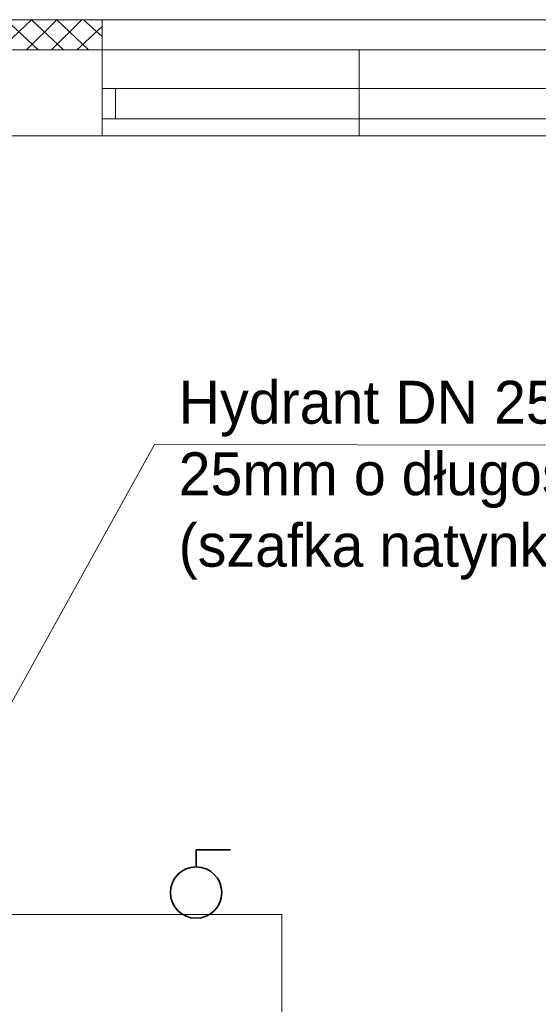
# Model space of a CAD drawing. Header units: centimetres. Extents: x -16053 to 7031, y -7778 to 254.
# Tile 196 of 256: x -349 to -168, y -5457 to -5112. Entities that reach past the tile are written whole.
import ezdxf
from ezdxf.enums import TextEntityAlignment as Align

# ---------------------------------------------------------------- set-up
doc = ezdxf.new("R2010")
doc.units = ezdxf.units.CM
doc.header["$MEASUREMENT"] = 0
doc.layers.get('0').update_dxf_attribs({"linetype": 'CONTINUOUS'})
for name, color, linetype, lineweight in [('2DH_OBJ', 250, 'CONTINUOUS', 35), ('konstrukcja', 250, 'CONTINUOUS', 15), ('T - opisy', 250, 'CONTINUOUS', 13)]:
    doc.layers.add(name, color=color, linetype=linetype, lineweight=lineweight)
doc.styles.add('CP_ATTR', font='txt')
doc.styles.add('trafik_verdana', font='txt')

# ---------------------------------------------------------------- blocks, each defined once
blk = doc.blocks.new('CPHS_873')
for p, q in [((0, 0.3), (0, 0.5)), ((0, 0.5), (0.4, 0.5))]:
    blk.add_line(p, q)
blk.add_circle((0, 0), 0.3)
at = {"linetype": 'ByBlock', "style": 'CP_ATTR', "flags": 9}
for tag, p in [('OTHER', (-0.091, -0.018)), ('WEIGHT', (-0.091, -0.018)), ('VOLTAGE', (-0.091, -0.019)), ('FLOW', (-0.091, -0.018)), ('TEMPERATURE', (-0.091, -0.018)), ('PN', (-0.091, -0.018)), ('CHARACTER', (-0.091, -0.018)), ('ARTICLE', (-0.091, -0.018)), ('PRODUCER', (-0.091, -0.018)), ('NUMBER', (-0.091, -0.019)), ('GROUP', (-0.091, -0.018)), ('NAME', (-0.091, -0.018)), ('POWER', (-0.091, -0.019)), ('DN', (-0.091, -0.019)), ('ORDER-NO', (-0.091, -0.019)), ('PRODUCT-TYPE', (-0.091, -0.019))]:
    blk.add_attdef(tag, text='', height=0.00005, dxfattribs=at).set_placement(p, align=Align.MIDDLE_LEFT)

msp = doc.modelspace()

# ---------------------------------------------------------------- linework, layer by layer
at = {"layer": 'konstrukcja', "linetype": 'Continuous'}
for points in [[(998.033, -5112.309), (1009.209, -5112.309), (1009.209, -6390.544), (-1343.732, -6390.544), (-1343.732, -5112.309), (-1333.144, -5112.309), (998.033, -5112.309), (1009.209, -5112.309)], [(-356.085, -5122.897), (-344.909, -5112.309)], [(-342.556, -5122.897), (-353.732, -5112.309)], [(-346.673, -5122.897), (-336.085, -5112.309)], [(-333.732, -5122.897), (-344.909, -5112.309)], [(-337.85, -5122.897), (-327.261, -5112.309)], [(-324.909, -5122.897), (-336.085, -5112.309)], [(-320.203, -5118.191), (-326.673, -5112.309)], [(-320.203, -5122.897), (-320.203, -5112.309)], [(-329.026, -5122.897), (-320.203, -5114.662)], [(-320.203, -5122.897), (-440.791, -5122.897)], [(-320.203, -5152.897), (-320.203, -5122.897)], [(-320.203, -5122.897), (-140.203, -5122.897)], [(-230.203, -5122.897), (-230.203, -5152.897)], [(-320.203, -5136.427), (-320.203, -5147.015), (-315.497, -5147.015), (-315.497, -5136.427), (-320.203, -5136.427)], [(-320.203, -5147.015), (-145.497, -5147.015), (-145.497, -5136.427), (-320.203, -5136.427)], [(-320.203, -5152.897), (-440.791, -5152.897)], [(-230.203, -5152.897), (-320.203, -5152.897)], [(-320.203, -5152.897), (-140.203, -5152.897)], [(-679.614, -5425.25), (-257.261, -5425.25), (-257.261, -5465.25), (-354.32, -5465.25), (-354.32, -5507.015), (-423.732, -5507.015), (-423.732, -5465.25), (-623.732, -5465.25), (-623.732, -5505.25), (-679.614, -5505.25), (-679.614, -6127.603), (-664.32, -6127.603), (-664.32, -6341.721), (-620.791, -6341.721)]]:
    msp.add_lwpolyline(points, dxfattribs=at)
at = {"layer": 'T - opisy', "ltscale": 10}
for p, q in [((-381.696, -5404.87), (-301.809, -5260.931)), ((-301.809, -5260.931), (86.674, -5261.295))]:
    msp.add_line(p, q, dxfattribs=at)

# ---------------------------------------------------------------- block references
at = {"layer": '2DH_OBJ', "xscale": 30, "yscale": 30, "zscale": 30}
msp.add_blockref('CPHS_873', (-287.311, -5417.585), dxfattribs=at)

# ---------------------------------------------------------------- texts
at = {"layer": 'T - opisy', "linetype": 'Continuous', "ltscale": 30, "insert": (-293.409, -5238.601), "char_height": 15, "width": 382.98119, "attachment_point": 1, "style": 'trafik_verdana'}
msp.add_mtext('Hydrant DN 25 z wężem półsztywnym 25mm o długości 30m\\P(szafka natynkowa)', dxfattribs=at)

doc.saveas('drawing.dxf')
